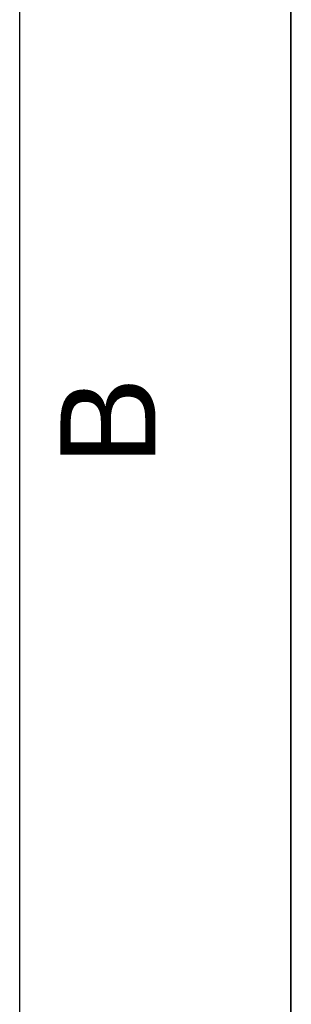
# Model space of a CAD drawing. Header units: millimetres. Extents: x 0 to 297, y 0 to 210.
# Tile 14 of 24: x 287 to 297, y 110 to 146. Entities that reach past the tile are written whole.
import ezdxf

# ---------------------------------------------------------------- set-up
doc = ezdxf.new("R2010")
doc.units = ezdxf.units.MM
doc.header["$LTSCALE"] = 16.335
doc.layers.get('0').update_dxf_attribs({"linetype": 'CONTINUOUS'})
doc.styles.add('TEXTSTYLE_2', font='arial.ttf')

# ---------------------------------------------------------------- blocks, each defined once
blk = doc.blocks.new('MARGEA4_BL0', base_point=(148.514, 105.014))
at = {"color": 7, "linetype": 'Continuous'}
for p, q in [((297.014, 0.014), (297.014, 210.014)), ((297.014, 0.014), (297.014, 210.014)), ((287.014, 10.014), (287.014, 200.014))]:
    blk.add_line(p, q, dxfattribs=at)
at = {"color": 7, "linetype": 'Continuous', "style": 'TEXTSTYLE_2', "oblique": 0}
blk.add_text('B', height=3.5, rotation=90, dxfattribs=at).set_placement((292.014, 129.514))

msp = doc.modelspace()

# ---------------------------------------------------------------- linework, layer by layer
at = {"color": 7, "linetype": 'Continuous'}
for p, q in [((297, 0), (297, 210)), ((297.014, 0.014), (297.014, 200.014))]:
    msp.add_line(p, q, dxfattribs=at)

# ---------------------------------------------------------------- block references
msp.add_blockref('MARGEA4_BL0', (148.514, 105.014), dxfattribs=at)

doc.saveas('drawing.dxf')
